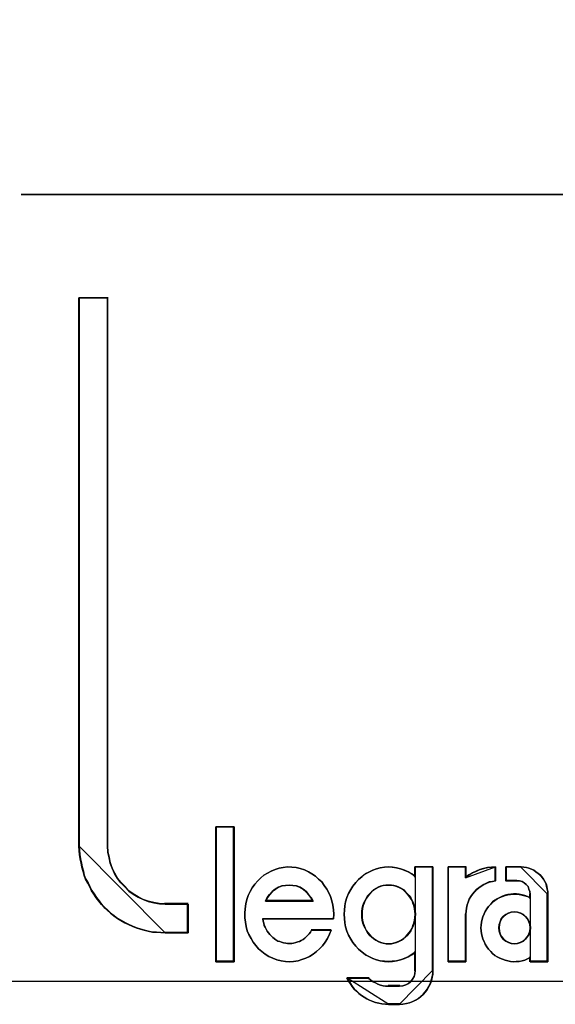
# Model space of a CAD drawing. Header units: millimetres. Extents: x 203 to 3426, y 719 to 2381.
# Tile 159 of 185: x 3378.504 to 3379.465, y 2289.501 to 2291.268. Entities that reach past the tile are written whole.
import ezdxf

# ---------------------------------------------------------------- set-up
doc = ezdxf.new("R2010")
doc.units = ezdxf.units.MM
doc.layers.add('45', color=7, linetype='Continuous')
doc.layers.add('E_Legrand_obudowy', color=7, linetype='Continuous')

# ---------------------------------------------------------------- blocks, each defined once
blk = doc.blocks.new('XL3 160 wnękowa 6x24M')
at = {"layer": 'E_Legrand_obudowy'}
blk.add_lwpolyline([(-215.641, -325.091), (215.545, -325.091), (215.545, -370.033), (-215.641, -370.033), (-215.641, -325.091)], dxfattribs=at)
blk = doc.blocks.new('ON300 T1+T2 - 4P')
at = {"layer": '45', "color": 7}
for points in [[(18.060766, -7.434125), (35.975542, -7.434125), (18.060766, -7.434125)], [(20.954292, -19.73709), (20.954292, -20.238097), (20.555493, -20.238097), (20.484474, -20.232592), (20.407992, -20.227086), (20.336973, -20.221581), (20.265954, -20.205064), (20.194935, -20.188547), (20.129379, -20.17203), (20.052897, -20.150008), (19.987341, -20.12248), (19.921785, -20.089447), (19.861692, -20.061919), (19.790673, -20.02338), (19.73058, -19.984841), (19.670487, -19.940796), (19.610394, -19.896751), (19.561227, -19.847201), (19.501134, -19.797651), (19.451967, -19.742595), (19.408263, -19.687539), (19.364559, -19.626978), (19.320855, -19.566417), (19.282614, -19.505855), (19.249836, -19.439788), (19.217058, -19.373722), (19.178817, -19.307655), (19.151502, -19.241588), (19.135113, -19.170015), (19.113261, -19.098443), (19.102335, -19.02687), (19.085946, -18.955298), (19.07502, -18.883725), (19.069557, -18.806647), (19.064094, -18.735074), (19.064094, -9.221436), (19.561227, -9.221436), (19.561227, -18.735074), (19.56669, -18.834175), (19.588542, -18.933275), (19.604931, -19.02687), (19.637709, -19.114959), (19.681413, -19.208554), (19.73058, -19.291138), (19.790673, -19.368216), (19.861692, -19.439788), (19.927248, -19.511361), (20.00373, -19.566417), (20.091138, -19.615967), (20.178546, -19.660012), (20.265954, -19.693045), (20.364288, -19.715067), (20.457159, -19.731584), (20.555493, -19.73709), (20.954292, -19.73709)], [(19.064094, -9.221436), (19.064094, -18.736397), (19.064094, -9.221436)], [(19.064094, -9.221436), (19.569341, -9.221436), (19.064094, -9.221436)], [(19.558591, -9.221436), (19.558591, -18.736397), (19.558591, -9.221436)], [(21.753371, -18.395101), (21.753371, -20.737467), (21.438039, -20.737467), (21.438039, -18.395101), (21.753371, -18.395101)], [(21.438039, -18.395101), (21.438039, -20.737467), (21.438039, -18.395101)], [(21.438039, -18.395101), (21.753371, -18.395101), (21.438039, -18.395101)], [(21.753371, -20.737467), (21.753371, -18.395101), (21.438039, -18.395101), (21.438039, -20.737467), (21.753371, -20.737467)], [(21.747996, -20.733874), (21.747996, -18.40049), (21.443414, -18.40049), (21.443414, -20.733874), (21.747996, -20.733874)], [(21.742621, -18.395101), (21.742621, -20.737467), (21.742621, -18.395101)], [(19.064094, -18.725619), (19.069567, -18.797642), (19.075041, -18.875205), (19.085987, -18.947228), (19.102408, -19.01925), (19.113355, -19.091273), (19.135248, -19.163296), (19.151668, -19.235319), (19.179036, -19.301801), (19.217349, -19.368284), (19.25019, -19.434766), (19.28303, -19.501249), (19.321344, -19.562191), (19.365132, -19.623134), (19.408919, -19.684076), (19.452706, -19.739478), (19.501967, -19.79488), (19.562174, -19.844742), (19.611435, -19.894604), (19.671643, -19.938926), (19.73185, -19.983247), (19.792058, -20.022029), (19.863212, -20.06081), (19.92342, -20.088512), (19.989101, -20.121753), (20.054782, -20.149454), (20.131409, -20.171615), (20.19709, -20.188235), (20.268245, -20.204856), (20.339399, -20.221477), (20.410553, -20.227017), (20.487181, -20.232557), (20.558336, -20.238097), (19.064094, -18.725619)], [(22.829566, -19.104927), (22.900679, -19.121529), (22.971793, -19.143665), (23.042906, -19.176869), (23.103079, -19.210074), (23.163252, -19.254346), (23.217955, -19.304152), (23.272658, -19.353959), (23.31642, -19.414833), (23.360182, -19.475707), (23.393004, -19.542116), (23.425825, -19.608524), (23.447706, -19.680466), (23.464117, -19.757943), (23.475058, -19.835419), (23.480528, -19.912896), (23.475058, -19.995906), (22.249717, -19.995906), (22.255187, -20.034644), (22.266128, -20.067849), (22.277068, -20.106587), (22.293479, -20.139791), (22.326301, -20.206199), (22.370063, -20.267074), (22.424765, -20.31688), (22.479468, -20.355618), (22.51229, -20.377754), (22.545111, -20.388823), (22.577933, -20.399891), (22.610755, -20.410959), (22.649047, -20.416493), (22.681868, -20.422027), (22.72016, -20.422027), (22.752982, -20.422027), (22.785803, -20.416493), (22.824095, -20.405425), (22.856917, -20.394357), (22.889739, -20.383289), (22.91709, -20.366686), (22.949912, -20.350084), (22.977263, -20.327948), (23.004614, -20.305812), (23.031966, -20.278142), (23.053847, -20.250472), (23.075728, -20.222802), (23.097609, -20.189597), (23.436766, -20.189597), (23.409414, -20.26154), (23.371122, -20.333482), (23.332831, -20.399891), (23.283598, -20.460765), (23.234366, -20.510571), (23.179663, -20.560378), (23.12496, -20.60465), (23.059317, -20.643388), (22.999144, -20.676592), (22.92803, -20.698728), (22.862387, -20.720864), (22.785803, -20.731933), (22.71469, -20.737467), (22.643576, -20.731933), (22.566993, -20.720864), (22.495879, -20.704262), (22.424765, -20.676592), (22.353652, -20.643388), (22.293479, -20.60465), (22.233306, -20.560378), (22.178603, -20.510571), (22.129371, -20.455231), (22.085609, -20.399891), (22.047317, -20.333482), (22.009025, -20.267074), (21.981674, -20.200665), (21.959792, -20.123189), (21.948852, -20.051247), (21.937911, -19.97377), (21.937911, -19.896294), (21.943382, -19.818817), (21.954322, -19.735807), (21.976203, -19.65833), (21.998084, -19.586388), (22.030906, -19.519979), (22.069198, -19.453571), (22.11296, -19.392697), (22.162192, -19.331822), (22.216895, -19.282016), (22.271598, -19.237744), (22.331771, -19.199006), (22.397414, -19.165801), (22.463057, -19.138131), (22.534171, -19.115995), (22.605284, -19.104927), (22.676398, -19.093859), (22.752982, -19.099393), (22.829566, -19.104927)], [(22.829566, -19.104927), (22.752982, -19.099393), (22.676398, -19.093859), (22.605284, -19.104927), (22.534171, -19.115995), (22.463057, -19.138131), (22.397414, -19.165801), (22.331771, -19.199006), (22.271598, -19.237744), (22.216895, -19.282016), (22.162192, -19.331822), (22.11296, -19.392697), (22.069198, -19.453571), (22.030906, -19.519979), (21.998084, -19.586388), (21.976203, -19.65833), (21.954322, -19.735807), (21.943382, -19.818817), (21.937911, -19.896294), (21.937911, -19.97377), (21.948852, -20.051247), (21.959792, -20.123189), (21.981674, -20.200665), (22.009025, -20.267074), (22.047317, -20.333482), (22.085609, -20.399891), (22.129371, -20.455231), (22.178603, -20.510571), (22.233306, -20.560378), (22.293479, -20.60465), (22.353652, -20.643388), (22.424765, -20.676592), (22.495879, -20.704262), (22.566993, -20.720864), (22.643576, -20.731933), (22.71469, -20.737467), (22.785803, -20.731933), (22.862387, -20.720864), (22.92803, -20.698728), (22.999144, -20.676592), (23.059317, -20.643388), (23.12496, -20.60465), (23.179663, -20.560378), (23.234366, -20.510571), (23.283598, -20.460765), (23.332831, -20.399891), (23.371122, -20.333482), (23.409414, -20.26154), (23.436766, -20.189597), (23.097609, -20.189597), (23.075728, -20.222802), (23.053847, -20.250472), (23.031966, -20.278142), (23.004614, -20.305812), (22.977263, -20.327948), (22.949912, -20.350084), (22.91709, -20.366686), (22.889739, -20.383289), (22.856917, -20.394357), (22.824095, -20.405425), (22.785803, -20.416493), (22.752982, -20.422027), (22.72016, -20.422027), (22.681868, -20.422027), (22.649047, -20.416493), (22.610755, -20.410959), (22.577933, -20.399891), (22.545111, -20.388823), (22.51229, -20.377754), (22.479468, -20.355618), (22.424765, -20.31688), (22.370063, -20.267074), (22.326301, -20.206199), (22.293479, -20.139791), (22.277068, -20.106587), (22.266128, -20.067849), (22.255187, -20.034644), (22.249717, -19.995906), (23.475058, -19.995906), (23.480528, -19.912896), (23.475058, -19.835419), (23.464117, -19.757943), (23.447706, -19.680466), (23.425825, -19.608524), (23.393004, -19.542116), (23.360182, -19.475707), (23.31642, -19.414833), (23.272658, -19.353959), (23.217955, -19.304152), (23.163252, -19.254346), (23.103079, -19.210074), (23.042906, -19.176869), (22.971793, -19.143665), (22.900679, -19.121529), (22.829566, -19.104927)], [(25.200518, -19.093859), (25.200518, -20.889943), (25.200518, -20.950734), (25.189591, -21.005998), (25.173199, -21.061262), (25.156807, -21.116526), (25.129487, -21.166264), (25.102168, -21.216001), (25.069384, -21.260213), (25.031137, -21.304424), (24.992889, -21.337582), (24.949178, -21.376267), (24.900003, -21.403899), (24.850828, -21.426005), (24.796188, -21.448111), (24.741549, -21.459164), (24.681446, -21.470216), (24.621343, -21.475743), (24.430106, -21.475743), (24.375467, -21.470216), (24.315364, -21.46469), (24.260724, -21.453637), (24.206085, -21.442584), (24.15691, -21.426005), (24.102271, -21.403899), (24.053096, -21.381794), (24.009384, -21.354162), (23.960209, -21.321003), (23.916498, -21.287845), (23.87825, -21.24916), (23.834539, -21.210475), (23.801755, -21.166264), (23.768972, -21.122052), (23.736188, -21.072315), (23.708869, -21.022577), (24.085879, -21.022577), (24.124127, -21.055735), (24.162374, -21.083367), (24.206085, -21.105473), (24.244333, -21.127579), (24.293508, -21.144158), (24.337219, -21.155211), (24.380931, -21.160737), (24.430106, -21.160737), (24.621343, -21.160737), (24.675982, -21.155211), (24.730621, -21.138632), (24.774333, -21.116526), (24.81258, -21.083367), (24.845364, -21.039156), (24.872683, -20.994945), (24.889075, -20.945207), (24.894539, -20.889943), (24.894539, -20.569411), (24.834436, -20.613622), (24.768869, -20.652307), (24.703302, -20.679939), (24.637735, -20.702045), (24.566704, -20.718624), (24.495673, -20.729677), (24.430106, -20.735204), (24.359075, -20.729677), (24.288044, -20.718624), (24.222477, -20.702045), (24.15691, -20.679939), (24.091343, -20.646781), (24.025776, -20.613622), (23.971137, -20.569411), (23.911034, -20.519673), (23.861858, -20.464409), (23.812683, -20.403619), (23.774436, -20.342828), (23.736188, -20.276511), (23.708869, -20.204668), (23.687013, -20.132825), (23.670621, -20.060981), (23.665157, -19.989138), (23.659694, -19.911768), (23.665157, -19.839925), (23.670621, -19.768081), (23.687013, -19.696238), (23.708869, -19.624395), (23.736188, -19.552551), (23.774436, -19.486234), (23.812683, -19.425444), (23.861858, -19.364653), (23.911034, -19.309389), (23.971137, -19.259651), (24.025776, -19.21544), (24.091343, -19.182282), (24.15691, -19.149123), (24.222477, -19.127017), (24.288044, -19.110438), (24.359075, -19.099385), (24.430106, -19.093859), (24.495673, -19.099385), (24.566704, -19.110438), (24.637735, -19.127017), (24.703302, -19.149123), (24.768869, -19.176755), (24.834436, -19.21544), (24.894539, -19.259651), (24.894539, -19.093859), (25.200518, -19.093859)], [(24.897728, -19.25988), (24.83747, -19.215608), (24.771734, -19.176869), (24.705997, -19.149199), (24.640261, -19.127063), (24.569047, -19.110461), (24.497832, -19.099393), (24.432096, -19.093859), (24.360881, -19.099393), (24.289667, -19.110461), (24.223931, -19.127063), (24.158194, -19.149199), (24.092458, -19.182404), (24.026722, -19.215608), (23.971941, -19.25988), (23.911683, -19.309686), (23.862381, -19.365027), (23.813078, -19.425901), (23.774732, -19.486775), (23.736386, -19.553184), (23.708996, -19.625126), (23.687084, -19.697069), (23.67065, -19.769011), (23.665172, -19.840953), (23.659694, -19.912896), (23.665172, -19.990372), (23.67065, -20.062315), (23.687084, -20.134257), (23.708996, -20.206199), (23.736386, -20.278142), (23.774732, -20.34455), (23.813078, -20.405425), (23.862381, -20.466299), (23.911683, -20.521639), (23.971941, -20.571446), (24.026722, -20.615718), (24.092458, -20.648922), (24.158194, -20.682126), (24.223931, -20.704262), (24.289667, -20.720864), (24.360881, -20.731933), (24.432096, -20.737467), (24.497832, -20.731933), (24.569047, -20.720864), (24.640261, -20.704262), (24.705997, -20.682126), (24.771734, -20.654456), (24.83747, -20.615718), (24.897728, -20.571446), (24.897728, -19.25988)], [(24.894539, -19.259651), (24.834436, -19.21544), (24.768869, -19.176755), (24.703302, -19.149123), (24.637735, -19.127017), (24.566704, -19.110438), (24.495673, -19.099385), (24.430106, -19.093859), (24.359075, -19.099385), (24.288044, -19.110438), (24.222477, -19.127017), (24.15691, -19.149123), (24.091343, -19.182282), (24.025776, -19.21544), (23.971137, -19.259651), (23.911034, -19.309389), (23.861858, -19.364653), (23.812683, -19.425444), (23.774436, -19.486234), (23.736188, -19.552551), (23.708869, -19.624395), (23.687013, -19.696238), (23.670621, -19.768081), (23.665157, -19.839925), (23.659694, -19.911768), (23.665157, -19.989138), (23.670621, -20.060981), (23.687013, -20.132825), (23.708869, -20.204668), (23.736188, -20.276511), (23.774436, -20.342828), (23.812683, -20.403619), (23.861858, -20.464409), (23.911034, -20.519673), (23.971137, -20.569411), (24.025776, -20.613622), (24.091343, -20.646781), (24.15691, -20.679939), (24.222477, -20.702045), (24.288044, -20.718624), (24.359075, -20.729677), (24.430106, -20.735204), (24.495673, -20.729677), (24.566704, -20.718624), (24.637735, -20.702045), (24.703302, -20.679939), (24.768869, -20.652307), (24.834436, -20.613622), (24.894539, -20.569411), (24.894539, -20.889943), (24.889075, -20.945207), (24.872683, -20.994945), (24.845364, -21.039156), (24.81258, -21.083367), (24.774333, -21.116526), (24.730621, -21.138632), (24.675982, -21.155211), (24.621343, -21.160737), (24.430106, -21.160737), (24.380931, -21.160737), (24.337219, -21.155211), (24.293508, -21.144158), (24.244333, -21.127579), (24.206085, -21.105473), (24.162374, -21.083367), (24.124127, -21.055735), (24.085879, -21.022577), (23.708869, -21.022577), (23.736188, -21.072315), (23.768972, -21.122052), (23.801755, -21.166264), (23.834539, -21.210475), (23.87825, -21.24916), (23.916498, -21.287845), (23.960209, -21.321003), (24.009384, -21.354162), (24.053096, -21.381794), (24.102271, -21.403899), (24.15691, -21.426005), (24.206085, -21.442584), (24.260724, -21.453637), (24.315364, -21.46469), (24.375467, -21.470216), (24.430106, -21.475743), (24.621343, -21.475743), (24.681446, -21.470216), (24.741549, -21.459164), (24.796188, -21.448111), (24.850828, -21.426005), (24.900003, -21.403899), (24.949178, -21.376267), (24.992889, -21.337582), (25.031137, -21.304424), (25.069384, -21.260213), (25.102168, -21.216001), (25.129487, -21.166264), (25.156807, -21.116526), (25.173199, -21.061262), (25.189591, -21.005998), (25.200518, -20.950734), (25.200518, -20.889943), (25.200518, -19.093859), (24.894539, -19.093859), (24.894539, -19.259651)], [(24.886978, -19.093859), (24.886978, -19.269896), (24.886978, -19.093859)], [(24.886978, -19.093859), (25.200518, -19.093859), (24.886978, -19.093859)], [(25.19156, -19.093859), (25.19156, -20.891948), (25.19156, -19.093859)], [(26.288054, -19.093859), (26.288054, -19.331822), (26.23299, -19.34289), (26.177927, -19.353959), (26.12837, -19.376095), (26.084319, -19.398231), (26.034762, -19.425901), (25.996217, -19.453571), (25.957673, -19.486775), (25.919128, -19.525514), (25.88609, -19.564252), (25.858558, -19.608524), (25.831026, -19.652796), (25.809001, -19.702603), (25.792482, -19.752409), (25.781469, -19.807749), (25.775963, -19.857555), (25.770456, -19.912896), (25.770456, -20.737467), (25.4621, -20.737467), (25.4621, -19.093859), (25.770456, -19.093859), (25.770456, -19.270948), (25.82552, -19.23221), (25.88609, -19.193472), (25.952166, -19.165801), (26.012736, -19.138131), (26.078812, -19.121529), (26.150395, -19.104927), (26.216471, -19.099393), (26.288054, -19.093859)], [(25.4621, -19.093859), (25.4621, -20.737467), (25.4621, -19.093859)], [(25.4621, -19.093859), (25.777432, -19.093859), (25.4621, -19.093859)], [(25.4621, -19.093859), (25.4621, -20.737467), (25.770456, -20.737467), (25.770456, -19.912896), (25.775963, -19.857555), (25.781469, -19.807749), (25.792482, -19.752409), (25.809001, -19.702603), (25.831026, -19.652796), (25.858558, -19.608524), (25.88609, -19.564252), (25.919128, -19.525514), (25.957673, -19.486775), (25.996217, -19.453571), (26.034762, -19.425901), (26.084319, -19.398231), (26.12837, -19.376095), (26.177927, -19.353959), (26.23299, -19.34289), (26.288054, -19.331822), (26.288054, -19.093859), (26.216471, -19.099393), (26.150395, -19.104927), (26.078812, -19.121529), (26.012736, -19.138131), (25.952166, -19.165801), (25.88609, -19.193472), (25.82552, -19.23221), (25.770456, -19.270948), (25.770456, -19.093859), (25.4621, -19.093859)], [(25.467475, -19.097452), (25.467475, -20.733874), (25.771818, -20.733874), (25.771818, -19.912908), (25.777253, -19.857809), (25.782687, -19.808221), (25.793557, -19.753123), (25.809861, -19.703534), (25.8316, -19.653945), (25.858773, -19.609867), (25.885947, -19.565788), (25.918555, -19.527219), (25.956598, -19.48865), (25.99464, -19.455591), (26.032683, -19.428042), (26.081595, -19.400493), (26.125073, -19.378453), (26.173985, -19.356414), (26.228332, -19.345394), (26.282679, -19.334375), (26.282679, -19.097452), (26.212028, -19.102961), (26.146812, -19.108471), (26.076161, -19.125001), (26.010944, -19.14153), (25.951163, -19.169079), (25.885947, -19.196629), (25.826165, -19.235198), (25.771818, -19.273766), (25.771818, -19.097452), (25.467475, -19.097452)], [(26.288054, -19.093859), (26.215949, -19.099697), (26.149391, -19.105535), (26.077287, -19.123049), (26.010728, -19.140563), (25.949717, -19.169752), (25.883159, -19.198942), (25.822147, -19.239808), (25.766682, -19.280673), (26.288054, -19.093859)], [(25.766682, -19.093859), (25.766682, -19.280673), (25.766682, -19.093859)], [(26.728421, -19.093859), (26.777785, -19.099393), (26.821664, -19.104927), (26.865542, -19.115995), (26.909421, -19.132597), (26.947815, -19.149199), (26.986209, -19.176869), (27.024602, -19.20454), (27.057511, -19.23221), (27.090421, -19.265414), (27.117845, -19.304152), (27.139784, -19.34289), (27.161723, -19.387163), (27.172693, -19.425901), (27.183663, -19.470173), (27.194632, -19.519979), (27.194632, -19.564252), (27.194632, -20.737467), (26.887482, -20.737467), (26.887482, -20.665524), (26.838118, -20.68766), (26.794239, -20.709796), (26.744876, -20.720864), (26.695512, -20.731933), (26.646149, -20.731933), (26.596785, -20.737467), (26.547422, -20.731933), (26.498058, -20.720864), (26.45418, -20.709796), (26.404816, -20.693194), (26.360937, -20.676592), (26.317059, -20.654456), (26.27318, -20.626786), (26.234786, -20.593582), (26.201877, -20.560378), (26.163483, -20.521639), (26.136059, -20.477367), (26.108635, -20.433095), (26.086695, -20.388823), (26.064756, -20.34455), (26.053786, -20.294744), (26.042817, -20.250472), (26.037332, -20.200665), (26.031847, -20.150859), (26.037332, -20.101053), (26.042817, -20.051247), (26.053786, -20.00144), (26.064756, -19.957168), (26.086695, -19.907362), (26.108635, -19.863089), (26.136059, -19.818817), (26.163483, -19.780079), (26.201877, -19.741341), (26.234786, -19.702603), (26.27318, -19.674932), (26.317059, -19.647262), (26.360937, -19.625126), (26.404816, -19.60299), (26.45418, -19.586388), (26.498058, -19.57532), (26.547422, -19.569786), (26.596785, -19.564252), (26.646149, -19.564252), (26.695512, -19.569786), (26.744876, -19.580854), (26.794239, -19.591922), (26.838118, -19.608524), (26.887482, -19.63066), (26.887482, -19.564252), (26.881997, -19.519979), (26.865542, -19.475707), (26.849088, -19.431435), (26.816179, -19.398231), (26.78327, -19.370561), (26.744876, -19.348424), (26.700997, -19.331822), (26.651634, -19.331822), (26.470634, -19.331822), (26.470634, -19.093859), (26.728421, -19.093859)], [(26.163483, -19.780079), (26.136059, -19.818817), (26.108635, -19.863089), (26.086695, -19.907362), (26.064756, -19.957168), (26.053786, -20.00144), (26.042817, -20.051247), (26.037332, -20.101053), (26.031847, -20.150859), (26.037332, -20.200665), (26.042817, -20.250472), (26.053786, -20.294744), (26.064756, -20.34455), (26.086695, -20.388823), (26.108635, -20.433095), (26.136059, -20.477367), (26.163483, -20.521639), (26.201877, -20.560378), (26.234786, -20.593582), (26.27318, -20.626786), (26.317059, -20.654456), (26.360937, -20.676592), (26.404816, -20.693194), (26.45418, -20.709796), (26.498058, -20.720864), (26.547422, -20.731933), (26.596785, -20.737467), (26.646149, -20.731933), (26.695512, -20.731933), (26.744876, -20.720864), (26.794239, -20.709796), (26.838118, -20.68766), (26.887482, -20.665524), (26.887482, -20.737467), (27.194632, -20.737467), (27.194632, -19.564252), (27.194632, -19.519979), (27.183663, -19.470173), (27.172693, -19.425901), (27.161723, -19.387163), (27.139784, -19.34289), (27.117845, -19.304152), (27.090421, -19.265414), (27.057511, -19.23221), (27.024602, -19.20454), (26.986209, -19.176869), (26.947815, -19.149199), (26.909421, -19.132597), (26.865542, -19.115995), (26.821664, -19.104927), (26.777785, -19.099393), (26.728421, -19.093859), (26.470634, -19.093859), (26.470634, -19.331822), (26.651634, -19.331822), (26.700997, -19.331822), (26.744876, -19.348424), (26.78327, -19.370561), (26.816179, -19.398231), (26.849088, -19.431435), (26.865542, -19.475707), (26.881997, -19.519979), (26.887482, -19.564252), (26.887482, -19.63066), (26.838118, -19.608524), (26.794239, -19.591922), (26.744876, -19.580854), (26.695512, -19.569786), (26.646149, -19.564252), (26.596785, -19.564252), (26.547422, -19.569786), (26.498058, -19.57532), (26.45418, -19.586388), (26.404816, -19.60299), (26.360937, -19.625126), (26.317059, -19.647262), (26.27318, -19.674932), (26.234786, -19.702603), (26.201877, -19.741341), (26.163483, -19.780079)], [(26.277304, -19.093859), (26.277304, -19.341747), (26.277304, -19.093859)], [(26.46722, -19.093859), (26.46722, -19.341747), (26.46722, -19.093859)], [(26.732385, -19.093859), (26.46722, -19.093859), (26.732385, -19.093859)], [(27.194632, -19.571673), (27.194632, -19.526702), (27.183503, -19.47611), (27.172374, -19.431139), (27.161244, -19.39179), (27.138986, -19.346819), (27.116727, -19.30747), (27.088904, -19.26812), (27.055516, -19.234392), (27.022127, -19.206286), (26.983175, -19.178179), (26.944222, -19.150072), (26.905269, -19.133208), (26.860752, -19.116344), (26.816234, -19.105102), (26.771717, -19.09948), (26.721635, -19.093859), (27.194632, -19.571673)], [(23.122196, -19.686635), (23.089158, -19.623729), (23.045107, -19.572259), (23.001057, -19.52079), (22.951499, -19.480758), (22.896436, -19.446446), (22.835866, -19.42357), (22.76979, -19.412133), (22.70922, -19.406414), (22.643143, -19.412133), (22.582573, -19.42357), (22.522003, -19.446446), (22.46694, -19.480758), (22.411876, -19.52079), (22.367825, -19.572259), (22.329281, -19.623729), (22.296243, -19.686635), (23.122196, -19.686635)], [(22.70922, -19.406414), (22.76979, -19.412133), (22.835866, -19.42357), (22.896436, -19.446446), (22.951499, -19.480758), (23.001057, -19.52079), (23.045107, -19.572259), (23.089158, -19.623729), (23.122196, -19.686635), (22.296243, -19.686635), (22.329281, -19.623729), (22.367825, -19.572259), (22.411876, -19.52079), (22.46694, -19.480758), (22.522003, -19.446446), (22.582573, -19.42357), (22.643143, -19.412133), (22.70922, -19.406414)], [(22.296243, -19.686635), (23.122196, -19.686635), (23.089158, -19.623729), (23.045107, -19.572259), (23.001057, -19.52079), (22.951499, -19.480758), (22.896436, -19.446446), (22.835866, -19.42357), (22.76979, -19.412133), (22.70922, -19.406414), (22.643143, -19.412133), (22.582573, -19.42357), (22.522003, -19.446446), (22.46694, -19.480758), (22.411876, -19.52079), (22.367825, -19.572259), (22.329281, -19.623729), (22.296243, -19.686635)], [(22.299826, -19.683043), (23.116822, -19.683043), (23.084142, -19.622152), (23.040569, -19.572333), (22.996996, -19.522513), (22.947976, -19.483764), (22.893509, -19.450551), (22.833596, -19.428409), (22.768237, -19.417338), (22.708324, -19.411803), (22.642964, -19.417338), (22.583051, -19.428409), (22.523138, -19.450551), (22.468672, -19.483764), (22.414205, -19.522513), (22.370632, -19.572333), (22.332506, -19.622152), (22.299826, -19.683043)], [(24.430943, -20.424912), (24.480368, -20.424912), (24.5243, -20.413781), (24.568233, -20.402649), (24.612166, -20.385953), (24.656099, -20.363691), (24.69454, -20.335863), (24.727489, -20.308035), (24.760439, -20.274642), (24.787897, -20.241248), (24.815355, -20.202289), (24.842813, -20.157765), (24.859287, -20.11324), (24.875762, -20.068716), (24.886745, -20.018626), (24.892237, -19.968536), (24.897728, -19.91288), (24.892237, -19.86279), (24.886745, -19.8127), (24.875762, -19.76261), (24.859287, -19.718085), (24.842813, -19.673561), (24.815355, -19.629036), (24.787897, -19.590077), (24.760439, -19.556684), (24.727489, -19.523291), (24.69454, -19.489897), (24.656099, -19.467635), (24.612166, -19.445373), (24.568233, -19.428676), (24.5243, -19.417545), (24.480368, -19.406414), (24.430943, -19.406414), (24.387011, -19.406414), (24.337586, -19.417545), (24.293654, -19.428676), (24.249721, -19.445373), (24.21128, -19.467635), (24.172839, -19.489897), (24.134398, -19.523291), (24.101448, -19.556684), (24.07399, -19.590077), (24.046532, -19.629036), (24.024566, -19.673561), (24.0026, -19.718085), (23.986125, -19.76261), (23.975142, -19.8127), (23.96965, -19.86279), (23.96965, -19.91288), (23.96965, -19.968536), (23.975142, -20.018626), (23.986125, -20.068716), (24.0026, -20.11324), (24.024566, -20.157765), (24.046532, -20.202289), (24.07399, -20.241248), (24.101448, -20.274642), (24.134398, -20.308035), (24.172839, -20.335863), (24.21128, -20.363691), (24.249721, -20.385953), (24.293654, -20.402649), (24.337586, -20.413781), (24.387011, -20.424912), (24.430943, -20.424912)], [(24.430943, -19.406414), (24.480368, -19.406414), (24.5243, -19.417545), (24.568233, -19.428676), (24.612166, -19.445373), (24.656099, -19.467635), (24.69454, -19.489897), (24.727489, -19.523291), (24.760439, -19.556684), (24.787897, -19.590077), (24.815355, -19.629036), (24.842813, -19.673561), (24.859287, -19.718085), (24.875762, -19.76261), (24.886745, -19.8127), (24.892237, -19.86279), (24.897728, -19.91288), (24.892237, -19.968536), (24.886745, -20.018626), (24.875762, -20.068716), (24.859287, -20.11324), (24.842813, -20.157765), (24.815355, -20.202289), (24.787897, -20.241248), (24.760439, -20.274642), (24.727489, -20.308035), (24.69454, -20.335863), (24.656099, -20.363691), (24.612166, -20.385953), (24.568233, -20.402649), (24.5243, -20.413781), (24.480368, -20.424912), (24.430943, -20.424912), (24.387011, -20.424912), (24.337586, -20.413781), (24.293654, -20.402649), (24.249721, -20.385953), (24.21128, -20.363691), (24.172839, -20.335863), (24.134398, -20.308035), (24.101448, -20.274642), (24.07399, -20.241248), (24.046532, -20.202289), (24.024566, -20.157765), (24.0026, -20.11324), (23.986125, -20.068716), (23.975142, -20.018626), (23.96965, -19.968536), (23.96965, -19.91288), (23.96965, -19.86279), (23.975142, -19.8127), (23.986125, -19.76261), (24.0026, -19.718085), (24.024566, -19.673561), (24.046532, -19.629036), (24.07399, -19.590077), (24.101448, -19.556684), (24.134398, -19.523291), (24.172839, -19.489897), (24.21128, -19.467635), (24.249721, -19.445373), (24.293654, -19.428676), (24.337586, -19.417545), (24.387011, -19.406414), (24.430943, -19.406414)], [(24.430943, -20.424912), (24.480368, -20.424912), (24.5243, -20.413781), (24.568233, -20.402649), (24.612166, -20.385953), (24.656099, -20.363691), (24.69454, -20.335863), (24.727489, -20.308035), (24.760439, -20.274642), (24.787897, -20.241248), (24.815355, -20.202289), (24.842813, -20.157765), (24.859287, -20.11324), (24.875762, -20.068716), (24.886745, -20.018626), (24.892237, -19.968536), (24.897728, -19.91288), (24.892237, -19.86279), (24.886745, -19.8127), (24.875762, -19.76261), (24.859287, -19.718085), (24.842813, -19.673561), (24.815355, -19.629036), (24.787897, -19.590077), (24.760439, -19.556684), (24.727489, -19.523291), (24.69454, -19.489897), (24.656099, -19.467635), (24.612166, -19.445373), (24.568233, -19.428676), (24.5243, -19.417545), (24.480368, -19.406414), (24.430943, -19.406414), (24.387011, -19.406414), (24.337586, -19.417545), (24.293654, -19.428676), (24.249721, -19.445373), (24.21128, -19.467635), (24.172839, -19.489897), (24.134398, -19.523291), (24.101448, -19.556684), (24.07399, -19.590077), (24.046532, -19.629036), (24.024566, -19.673561), (24.0026, -19.718085), (23.986125, -19.76261), (23.975142, -19.8127), (23.96965, -19.86279), (23.96965, -19.91288), (23.96965, -19.968536), (23.975142, -20.018626), (23.986125, -20.068716), (24.0026, -20.11324), (24.024566, -20.157765), (24.046532, -20.202289), (24.07399, -20.241248), (24.101448, -20.274642), (24.134398, -20.308035), (24.172839, -20.335863), (24.21128, -20.363691), (24.249721, -20.385953), (24.293654, -20.402649), (24.337586, -20.413781), (24.387011, -20.424912), (24.430943, -20.424912)], [(24.430074, -20.419523), (24.479021, -20.419523), (24.52253, -20.408509), (24.566039, -20.397496), (24.609547, -20.380976), (24.653056, -20.358949), (24.691126, -20.331416), (24.723757, -20.303883), (24.756389, -20.270843), (24.783582, -20.237803), (24.810775, -20.199256), (24.837968, -20.155203), (24.854283, -20.111149), (24.870599, -20.067096), (24.881476, -20.017536), (24.886915, -19.967976), (24.892353, -19.912909), (24.886915, -19.863349), (24.881476, -19.813789), (24.870599, -19.764229), (24.854283, -19.720176), (24.837968, -19.676123), (24.810775, -19.632069), (24.783582, -19.593523), (24.756389, -19.560483), (24.723757, -19.527443), (24.691126, -19.494403), (24.653056, -19.472376), (24.609547, -19.450349), (24.566039, -19.433829), (24.52253, -19.422816), (24.479021, -19.411803), (24.430074, -19.411803), (24.386566, -19.411803), (24.337618, -19.422816), (24.29411, -19.433829), (24.250601, -19.450349), (24.212531, -19.472376), (24.174461, -19.494403), (24.136391, -19.527443), (24.103759, -19.560483), (24.076566, -19.593523), (24.049374, -19.632069), (24.027619, -19.676123), (24.005865, -19.720176), (23.989549, -19.764229), (23.978672, -19.813789), (23.973233, -19.863349), (23.973233, -19.912909), (23.973233, -19.967976), (23.978672, -20.017536), (23.989549, -20.067096), (24.005865, -20.111149), (24.027619, -20.155203), (24.049374, -20.199256), (24.076566, -20.237803), (24.103759, -20.270843), (24.136391, -20.303883), (24.174461, -20.331416), (24.212531, -20.358949), (24.250601, -20.380976), (24.29411, -20.397496), (24.337618, -20.408509), (24.386566, -20.419523), (24.430074, -20.419523)], [(26.46722, -19.33097), (26.657135, -19.33097), (26.46722, -19.33097)], [(26.890051, -19.627493), (26.840539, -19.605294), (26.796529, -19.588644), (26.747017, -19.577545), (26.697505, -19.566445), (26.647993, -19.560895), (26.598482, -19.560895), (26.54897, -19.566445), (26.499458, -19.571995), (26.455448, -19.583094), (26.405936, -19.599744), (26.361925, -19.621944), (26.317915, -19.644143), (26.273905, -19.671892), (26.235395, -19.699642), (26.202388, -19.738491), (26.163878, -19.77734), (26.136372, -19.816189), (26.108865, -19.860588), (26.08686, -19.904987), (26.064855, -19.954935), (26.053852, -19.999334), (26.04285, -20.049283), (26.037348, -20.099232), (26.031847, -20.149181), (26.037348, -20.19913), (26.04285, -20.249078), (26.053852, -20.293477), (26.064855, -20.343426), (26.08686, -20.387825), (26.108865, -20.432224), (26.136372, -20.476623), (26.163878, -20.521022), (26.202388, -20.559871), (26.235395, -20.59317), (26.273905, -20.626469), (26.317915, -20.654219), (26.361925, -20.676418), (26.405936, -20.693068), (26.455448, -20.709717), (26.499458, -20.720817), (26.54897, -20.731917), (26.598482, -20.737467), (26.647993, -20.731917), (26.697505, -20.731917), (26.747017, -20.720817), (26.796529, -20.709717), (26.840539, -20.687518), (26.890051, -20.665318), (26.890051, -19.627493)], [(26.879301, -19.560895), (26.879301, -19.638136), (26.879301, -19.560895)], [(27.183882, -19.560895), (27.183882, -20.737467), (27.183882, -19.560895)], [(20.547586, -19.726154), (20.954292, -19.726154), (20.547586, -19.726154)], [(20.943542, -19.726154), (20.943542, -20.238097), (20.943542, -19.726154)], [(22.296243, -19.675858), (23.122196, -19.675858), (22.296243, -19.675858)], [(25.766682, -19.907579), (25.766682, -20.737467), (25.766682, -19.907579)], [(26.890051, -20.150188), (26.884513, -20.094122), (26.867899, -20.043662), (26.84021, -19.993203), (26.806983, -19.953956), (26.768218, -19.920317), (26.718377, -19.892284), (26.668537, -19.875464), (26.613158, -19.869857), (26.55778, -19.875464), (26.507939, -19.892284), (26.463636, -19.920317), (26.419334, -19.953956), (26.386107, -19.993203), (26.363955, -20.043662), (26.347342, -20.094122), (26.341804, -20.150188), (26.347342, -20.206254), (26.363955, -20.256713), (26.386107, -20.301566), (26.419334, -20.346419), (26.463636, -20.380059), (26.507939, -20.402485), (26.55778, -20.419305), (26.613158, -20.424912), (26.668537, -20.419305), (26.718377, -20.402485), (26.768218, -20.380059), (26.806983, -20.346419), (26.84021, -20.301566), (26.867899, -20.256713), (26.884513, -20.206254), (26.890051, -20.150188)], [(26.613158, -19.869857), (26.668537, -19.875464), (26.718377, -19.892284), (26.768218, -19.920317), (26.806983, -19.953956), (26.84021, -19.993203), (26.867899, -20.043662), (26.884513, -20.094122), (26.890051, -20.150188), (26.884513, -20.206254), (26.867899, -20.256713), (26.84021, -20.301566), (26.806983, -20.346419), (26.768218, -20.380059), (26.718377, -20.402485), (26.668537, -20.419305), (26.613158, -20.424912), (26.55778, -20.419305), (26.507939, -20.402485), (26.463636, -20.380059), (26.419334, -20.346419), (26.386107, -20.301566), (26.363955, -20.256713), (26.347342, -20.206254), (26.341804, -20.150188), (26.347342, -20.094122), (26.363955, -20.043662), (26.386107, -19.993203), (26.419334, -19.953956), (26.463636, -19.920317), (26.507939, -19.892284), (26.55778, -19.875464), (26.613158, -19.869857)], [(26.890051, -20.150188), (26.884513, -20.094122), (26.867899, -20.043662), (26.84021, -19.993203), (26.806983, -19.953956), (26.768218, -19.920317), (26.718377, -19.892284), (26.668537, -19.875464), (26.613158, -19.869857), (26.55778, -19.875464), (26.507939, -19.892284), (26.463636, -19.920317), (26.419334, -19.953956), (26.386107, -19.993203), (26.363955, -20.043662), (26.347342, -20.094122), (26.341804, -20.150188), (26.347342, -20.206254), (26.363955, -20.256713), (26.386107, -20.301566), (26.419334, -20.346419), (26.463636, -20.380059), (26.507939, -20.402485), (26.55778, -20.419305), (26.613158, -20.424912), (26.668537, -20.419305), (26.718377, -20.402485), (26.768218, -20.380059), (26.806983, -20.346419), (26.84021, -20.301566), (26.867899, -20.256713), (26.884513, -20.206254), (26.890051, -20.150188)], [(26.886467, -20.149244), (26.88102, -20.094085), (26.864678, -20.044442), (26.837441, -19.994799), (26.804757, -19.956188), (26.766625, -19.923093), (26.717599, -19.895513), (26.668573, -19.878966), (26.614099, -19.87345), (26.559626, -19.878966), (26.5106, -19.895513), (26.467021, -19.923093), (26.423442, -19.956188), (26.390758, -19.994799), (26.368968, -20.044442), (26.352626, -20.094085), (26.347179, -20.149244), (26.352626, -20.204403), (26.368968, -20.254046), (26.390758, -20.298173), (26.423442, -20.3423), (26.467021, -20.375396), (26.5106, -20.397459), (26.559626, -20.414007), (26.614099, -20.419523), (26.668573, -20.414007), (26.717599, -20.397459), (26.766625, -20.375396), (26.804757, -20.3423), (26.837441, -20.298173), (26.864678, -20.254046), (26.88102, -20.204403), (26.886467, -20.149244)], [(22.247868, -19.990209), (23.475153, -19.990209), (22.247868, -19.990209)], [(20.547586, -20.22732), (20.954292, -20.22732), (20.547586, -20.22732)], [(23.089947, -20.182412), (23.435736, -20.182412), (23.089947, -20.182412)], [(24.886978, -20.56143), (24.886978, -20.891948), (24.886978, -20.56143)], [(26.879301, -20.654837), (26.879301, -20.737467), (26.879301, -20.654837)], [(21.438039, -20.726689), (21.753371, -20.726689), (21.438039, -20.726689)], [(25.4621, -20.726689), (25.777432, -20.726689), (25.4621, -20.726689)], [(26.879301, -20.726689), (27.194632, -20.726689), (26.879301, -20.726689)], [(24.614647, -21.475743), (24.675445, -21.470134), (24.736243, -21.458915), (24.791514, -21.447697), (24.846784, -21.42526), (24.896528, -21.402823), (24.946272, -21.374778), (24.990489, -21.335513), (25.029179, -21.301858), (25.067868, -21.256985), (25.101031, -21.212111), (25.128666, -21.161629), (25.156302, -21.111146), (25.172883, -21.055054), (25.189464, -20.998963), (25.200518, -20.942871), (25.200518, -20.88117), (24.614647, -21.475743)], [(23.708068, -21.014096), (23.735622, -21.064764), (23.768686, -21.115433), (23.80175, -21.160472), (23.834814, -21.20551), (23.8789, -21.244919), (23.917475, -21.284328), (23.961561, -21.318107), (24.011157, -21.351886), (24.055242, -21.380035), (24.104839, -21.402555), (24.159946, -21.425074), (24.209542, -21.441964), (24.264649, -21.453223), (24.319756, -21.464483), (24.380374, -21.470113), (24.435481, -21.475743), (23.708068, -21.014096)], [(23.708068, -21.014096), (24.093274, -21.014096), (23.708068, -21.014096)], [(24.424731, -21.150614), (24.625397, -21.150614), (24.424731, -21.150614)], [(24.625397, -21.464965), (24.424731, -21.464965), (24.625397, -21.464965)]]:
    blk.add_lwpolyline(points, close=True, dxfattribs=at)
at = {"layer": '45', "color": 240}
for points in [[(20.954292, -20.238097), (20.954292, -19.73709), (20.555493, -19.73709), (20.457159, -19.731584), (20.364288, -19.715067), (20.265954, -19.693045), (20.178546, -19.660012), (20.091138, -19.615967), (20.00373, -19.566417), (19.927248, -19.511361), (19.861692, -19.439788), (19.790673, -19.368216), (19.73058, -19.291138), (19.681413, -19.208554), (19.637709, -19.114959), (19.604931, -19.02687), (19.588542, -18.933275), (19.56669, -18.834175), (19.561227, -18.735074), (19.561227, -9.221436), (19.064094, -9.221436), (19.064094, -18.735074), (19.069557, -18.806647), (19.07502, -18.883725), (19.085946, -18.955298), (19.102335, -19.02687), (19.113261, -19.098443), (19.135113, -19.170015), (19.151502, -19.241588), (19.178817, -19.307655), (19.217058, -19.373722), (19.249836, -19.439788), (19.282614, -19.505855), (19.320855, -19.566417), (19.364559, -19.626978), (19.408263, -19.687539), (19.451967, -19.742595), (19.501134, -19.797651), (19.561227, -19.847201), (19.610394, -19.896751), (19.670487, -19.940796), (19.73058, -19.984841), (19.790673, -20.02338), (19.861692, -20.061919), (19.921785, -20.089447), (19.987341, -20.12248), (20.052897, -20.150008), (20.129379, -20.17203), (20.194935, -20.188547), (20.265954, -20.205064), (20.336973, -20.221581), (20.407992, -20.227086), (20.484474, -20.232592), (20.555493, -20.238097), (20.954292, -20.238097)], [(20.950708, -20.232708), (20.950708, -19.732109), (20.5538, -19.732109), (20.455932, -19.726608), (20.363501, -19.710105), (20.265633, -19.688101), (20.178639, -19.655094), (20.091645, -19.611085), (20.004652, -19.561575), (19.928532, -19.506565), (19.863287, -19.43505), (19.792604, -19.363536), (19.732796, -19.286521), (19.683862, -19.204005), (19.640365, -19.110486), (19.607743, -19.022469), (19.591431, -18.92895), (19.569683, -18.829931), (19.564246, -18.730911), (19.564246, -9.225028), (19.069469, -9.225028), (19.069469, -18.730911), (19.074906, -18.802425), (19.080343, -18.87944), (19.091217, -18.950955), (19.107529, -19.022469), (19.118403, -19.093983), (19.140151, -19.165497), (19.156463, -19.237011), (19.183648, -19.303024), (19.221708, -19.369037), (19.254331, -19.43505), (19.286953, -19.501063), (19.325013, -19.561575), (19.36851, -19.622087), (19.412007, -19.682599), (19.455504, -19.73761), (19.504438, -19.792621), (19.564246, -19.842131), (19.61318, -19.891641), (19.672988, -19.93565), (19.732796, -19.979658), (19.792604, -20.018166), (19.863287, -20.056674), (19.923095, -20.084179), (19.98834, -20.117186), (20.053585, -20.144691), (20.129705, -20.166695), (20.19495, -20.183199), (20.265633, -20.199702), (20.336315, -20.216205), (20.406998, -20.221706), (20.483117, -20.227207), (20.5538, -20.232708), (20.950708, -20.232708)]]:
    blk.add_lwpolyline(points, close=True, dxfattribs=at)
blk = doc.blocks.new('G$C3556625F')
at = {"linetype": 'Continuous', "xscale": 0.103478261, "yscale": 0.103478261, "zscale": 0.103478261}
blk.add_blockref('ON300 T1+T2 - 4P', (-64.3843, 84.5802), dxfattribs=at)
at = {"layer": 'E_Legrand_obudowy', "color": 67, "true_color": 0x727430, "xscale": 0.1, "yscale": 0.1, "zscale": 0.1}
blk.add_blockref('XL3 160 wnękowa 6x24M', (-68.6374, 119.4025), dxfattribs=at)

msp = doc.modelspace()

# ---------------------------------------------------------------- block references
msp.add_blockref('G$C3556625F', (3441.0223, 2207.1429))

doc.saveas('drawing.dxf')
